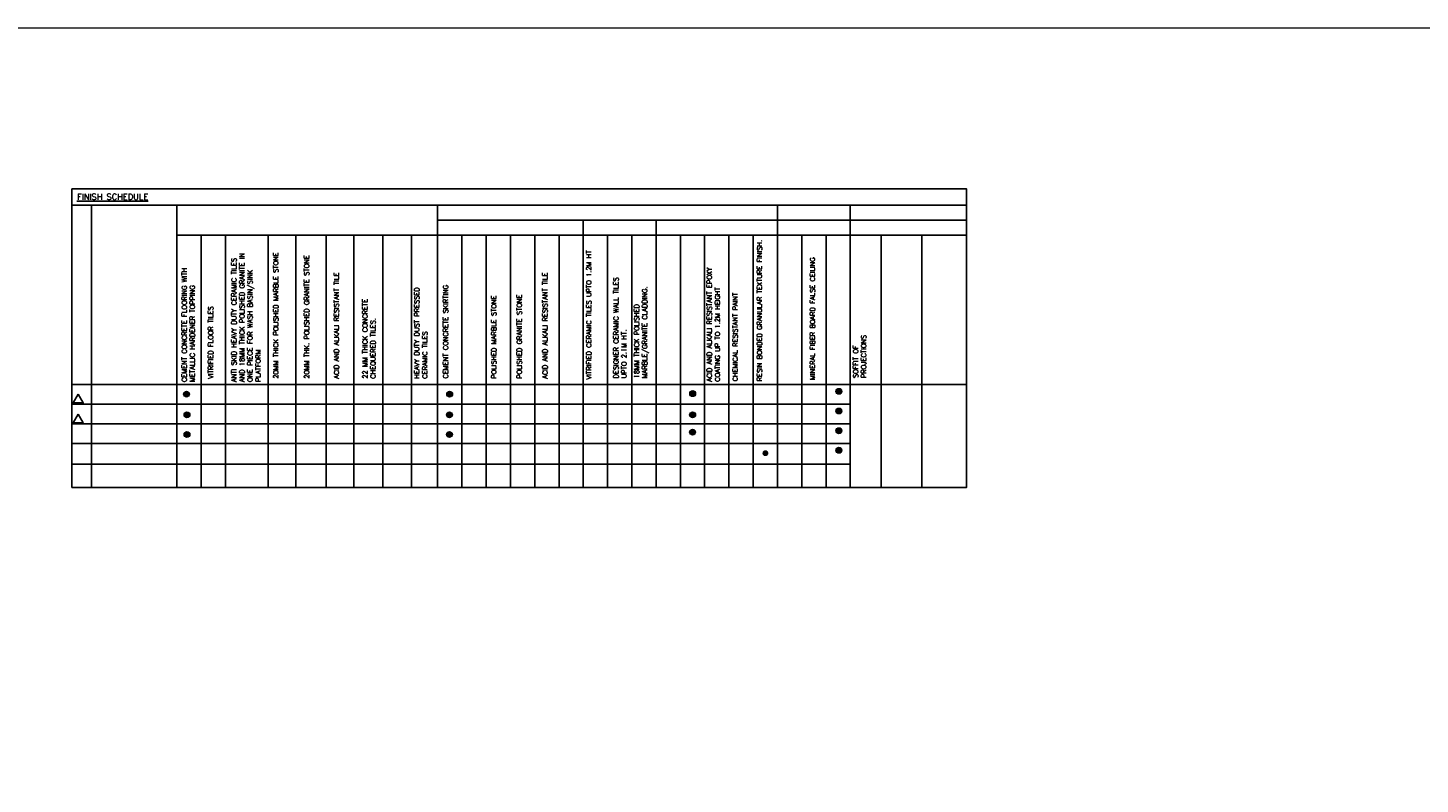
# Model space of a CAD drawing. Extents: x -7650383 to 4934791, y -137560 to 1826789.
# Tile 20 of 122: x 639701 to 726004, y 18274 to 65129. Entities that reach past the tile are written whole.
import ezdxf
from ezdxf.enums import TextEntityAlignment as Align

# ---------------------------------------------------------------- set-up
doc = ezdxf.new("R2010")
doc.units = 0
doc.header["$LTSCALE"] = 800
doc.header["$MEASUREMENT"] = 0
doc.linetypes.add('CENTER', pattern=[2, 1.25, -0.25, 0.25, -0.25])
doc.layers.get('0').update_dxf_attribs({"linetype": 'CONTINUOUS'})
doc.layers.add('CLAD-1', color=3, linetype='CONTINUOUS', lineweight=15)
doc.layers.add('WALL', color=6, linetype='CONTINUOUS', lineweight=18)
doc.layers.add('Rev', color=1, linetype='CONTINUOUS')
doc.layers.add('TEXT', color=3, linetype='CONTINUOUS')
doc.styles.add('ROMANC', font='romanc')

msp = doc.modelspace()

# ---------------------------------------------------------------- hatches: boundary and pattern name
at = {"layer": 'CLAD-1'}
h = msp.add_hatch(color=256, dxfattribs=at)
h.dxf.hatch_style = 1
h.paths.add_polyline_path([(649719.4, 42436.9, 1), (649351.7, 42436.9, 1)])
h = msp.add_hatch(color=256, dxfattribs=at)
h.dxf.hatch_style = 1
h.paths.add_polyline_path([(666031.4, 42436.9, 1), (665663.7, 42436.9, 1)])
h = msp.add_hatch(color=256, dxfattribs=at)
h.dxf.hatch_style = 1
h.paths.add_polyline_path([(681095.2, 42469, 1), (680727.5, 42469, 1)])
h = msp.add_hatch(color=256, dxfattribs=at)
h.dxf.hatch_style = 1
h.paths.add_polyline_path([(690158.6, 42609.6, 1), (689790.9, 42609.6, 1)])
h = msp.add_hatch(color=256, dxfattribs=at)
h.dxf.hatch_style = 1
h.paths.add_polyline_path([(690158.6, 41389.7, 1), (689790.9, 41389.7, 1)])
h = msp.add_hatch(color=256, dxfattribs=at)
h.dxf.hatch_style = 1
h.paths.add_polyline_path([(649748.9, 41150.1, 1), (649381.2, 41150.1, 1)])
h = msp.add_hatch(color=256, dxfattribs=at)
h.dxf.hatch_style = 1
h.paths.add_polyline_path([(666016.8, 41150.1, 1), (665649.1, 41150.1, 1)])
h = msp.add_hatch(color=256, dxfattribs=at)
h.dxf.hatch_style = 1
h.paths.add_polyline_path([(681091, 41150.1, 1), (680723.3, 41150.1, 1)])
h = msp.add_hatch(color=256, dxfattribs=at)
h.dxf.hatch_style = 1
h.paths.add_polyline_path([(649748.9, 39936.9, 1), (649381.2, 39936.9, 1)])
h = msp.add_hatch(color=256, dxfattribs=at)
h.dxf.hatch_style = 1
h.paths.add_polyline_path([(666016.8, 39936.9, 1), (665649.1, 39936.9, 1)])
h = msp.add_hatch(color=256, dxfattribs=at)
h.dxf.hatch_style = 1
h.paths.add_polyline_path([(681087.9, 40083.8, 1), (680720.2, 40083.8, 1)])
h = msp.add_hatch(color=256, dxfattribs=at)
h.dxf.hatch_style = 1
h.paths.add_polyline_path([(690158.6, 40169.9, 1), (689790.9, 40169.9, 1)])
h = msp.add_hatch(color=256, dxfattribs=at)
h.dxf.hatch_style = 1
h.paths.add_polyline_path([(685602.4, 38776.7, 1), (685234.7, 38776.7, 1)])
h = msp.add_hatch(color=256, dxfattribs=at)
h.dxf.hatch_style = 1
h.paths.add_polyline_path([(690158.6, 38956.7, 1), (689790.9, 38956.7, 1)])

# ---------------------------------------------------------------- linework, layer by layer
for p, q in [((642435.6, 54152.5), (697885, 54152.5)), ((697885, 54152.5), (642435.6, 54152.5)), ((697885, 54152.5), (642435.6, 54152.5)), ((643639.4, 54152.5), (643639.4, 36659.2)), ((648937.4, 54152.5), (648937.4, 36659.2)), ((665100.5, 54152.5), (665100.5, 36659.2)), ((665100.5, 54152.5), (665100.5, 36659.2)), ((686168.4, 54152.5), (686168.4, 36659.2)), ((690682.4, 54152.5), (690682.4, 36659.2)), ((665100.5, 53210), (697885, 53210)), ((674130, 53210), (674130, 36659.2)), ((678644.5, 53210), (678644.5, 36659.2)), ((665304.5, 52279.9), (648937.4, 52279.9)), ((650442.6, 52279.9), (650442.6, 36659.2)), ((650442.6, 52279.9), (650442.6, 36659.2)), ((651947.9, 52279.9), (651947.9, 36659.2)), ((654597.6, 52279.9), (654597.6, 36659.2)), ((656303.6, 52279.9), (656303.6, 36659.2)), ((658188.2, 52279.9), (658188.2, 36659.2)), ((659908.8, 52279.9), (659908.8, 36659.2)), ((661699.1, 52279.9), (661699.1, 36659.2)), ((663489.4, 52279.9), (663489.4, 36659.2)), ((697885, 52279.9), (665100.5, 52279.9)), ((666605.8, 52279.9), (666605.8, 36659.2)), ((666605.8, 52279.9), (666605.8, 36659.2)), ((668110.6, 52279.9), (668110.6, 36659.2)), ((668110.6, 52279.9), (668110.6, 36659.2)), ((669615.5, 52279.9), (669615.5, 36659.2)), ((669615.5, 52279.9), (669615.5, 36659.2)), ((671120.3, 52279.9), (671120.3, 36659.2)), ((671120.3, 52279.9), (671120.3, 36659.2)), ((672625.1, 52279.9), (672625.1, 36659.2)), ((675634.8, 52279.9), (675634.8, 36659.2)), ((675634.8, 52279.9), (675634.8, 36659.2)), ((677139.7, 52279.9), (677139.7, 36659.2)), ((677139.7, 52279.9), (677139.7, 36659.2)), ((680149.1, 52279.9), (680149.1, 36659.2)), ((680149.1, 52279.9), (680149.1, 36659.2)), ((681653.9, 52279.9), (681653.9, 36659.2)), ((681653.9, 52279.9), (681653.9, 36659.2)), ((683158.7, 52279.9), (683158.7, 36659.2)), ((684663.6, 52279.9), (684663.6, 36659.2)), ((687672.7, 52279.9), (687672.7, 36659.2)), ((689177.6, 52279.9), (689177.6, 36659.2)), ((690682.4, 52279.9), (690682.4, 36659.2)), ((690682.4, 52279.9), (690682.4, 36659.2)), ((690682.4, 52279.9), (690682.4, 36659.2)), ((690682.4, 52279.9), (690682.4, 36659.2)), ((692592.3, 52279.9), (692592.3, 36659.2)), ((695116.1, 52279.9), (695116.1, 36659.2)), ((695116.1, 52279.9), (695116.1, 36659.2)), ((642435.6, 43025.8), (697885, 43025.8)), ((642435.6, 41805.9), (690682.4, 41805.9)), ((642435.6, 40586.1), (690682.4, 40586.1)), ((642435.6, 40586.1), (690682.4, 40586.1)), ((642435.6, 39372.9), (690682.4, 39372.9)), ((642435.6, 38106.4), (690682.4, 38106.4))]:
    msp.add_line(p, q)
msp.add_lwpolyline([(642435.6, 55152.3), (697885, 55152.3), (697885, 36659.2), (642435.6, 36659.2)], close=True)
for centre in [(649535.6, 42436.9), (665847.5, 42436.9), (680911.3, 42469), (689974.8, 42609.6), (689974.8, 41389.7), (649565, 41150.1), (665832.9, 41150.1), (680907.2, 41150.1), (649565, 39936.9), (665832.9, 39936.9), (680904, 40083.8), (689974.8, 40169.9), (689974.8, 38956.7)]:
    msp.add_circle(centre, 183.8, dxfattribs=at)
at = {"layer": 'Rev', "flags": 128}
for points in [[(642824.8, 42432.1), (642516, 41897.3), (643133.6, 41897.3)], [(642817.5, 41194), (642508.7, 40659.1), (643126.3, 40659.1)]]:
    msp.add_lwpolyline(points, close=True, dxfattribs=at)
at = {"layer": 'WALL'}
msp.add_lwpolyline([(591450.9, 65128.8), (771417.7, 65128.8), (772423.6, -114315.7), (592456.8, -114315.7)], close=True, dxfattribs=at)

# ---------------------------------------------------------------- texts
at = {"layer": 'TEXT', "linetype": 'CENTER', "style": 'ROMANC'}
msp.add_text('%%UFINISH SCHEDULE', height=375, dxfattribs=at).set_placement((642746, 54850.7, 0), align=Align.TOP_LEFT)
at = {"layer": 'TEXT', "linetype": 'CENTER', "char_height": 300, "attachment_point": 1, "rotation": 90, "style": 'ROMANC'}
for s, insert, width in [('ANTI SKID HEAVY DUTY CERAMIC TILES AND 18MM THICK POLISHED GRANITE IN ONE PIECE FOR WASH BASIN/SINK PLATFORM', (652325, 43187.7), 9092.203), ('ACID AND ALKALI RESISTANT EPOXY COATING UP TO 1.2M HEIGHT', (681798.1, 43206.6), 9073.295), ('VITRIFIED CERAMIC TILES UPTO 1.2M HT', (674324.9, 43349.5), 7685.808), ('RESIN BONDED GRANULAR TEXTURE FINISH.', (684902.5, 43235.3), 9044.595), ('CEMENT CONCRETE FLOORING WITH METALLIC HARDENER TOPPING', (649248.2, 43187.7), 8872.147), ('20MM THICK POLISHED MARBLE STONE', (654924.2, 43394), 7685.808), ('20MM THK. POLISHED GRANITE STONE', (656832, 43394), 7685.808), ('22 MM THICK CONCRETE CHEQUERED TILES.', (660449.8, 43394), 7685.808), ('HEAVY DUTY DUST PRESSED CERAMIC TILES', (663662.8, 43394), 7685.808), ('DESIGNER CERAMIC WALL TILES UPTO 2.1M HT.', (676005.6, 43415.2), 7685.808), ('MINERAL FIBER BOARD FALSE CEILING', (688190, 43314.7), 8036.206), ('ACID AND ALKALI RESISTANT TILE', (658679.9, 43394), 7685.808), ('ACID AND ALKALI RESISTANT TILE', (671612, 43394), 7685.808), ('CEMENT CONCRETE SKIRTING', (665445.3, 43406.2), 7793.511), ('POLISHED MARBLE STONE', (668437.2, 43394), 7685.808), ('POLISHED GRANITE STONE', (670019.8, 43394), 7685.808), ('18MM THICK POLISHED MARBLE/GRANITE CLADDING.', (677289.5, 43417.2), 7836.381), ('CHEMICAL RESISTANT PAINT', (683397.7, 43235.3), 7685.808), ('VITRIFIED FLOOR TILES', (650882, 43394), 7685.808)]:
    msp.add_mtext(s, dxfattribs=dict(at, insert=insert, width=width))
at = {"layer": 'TEXT', "insert": (690861.4, 43433.8), "char_height": 300, "width": 3692.748, "attachment_point": 1, "rotation": 90, "style": 'ROMANC'}
msp.add_mtext('SOFFIT OF\\PPROJECTIONS', dxfattribs=at)

doc.saveas('drawing.dxf')
